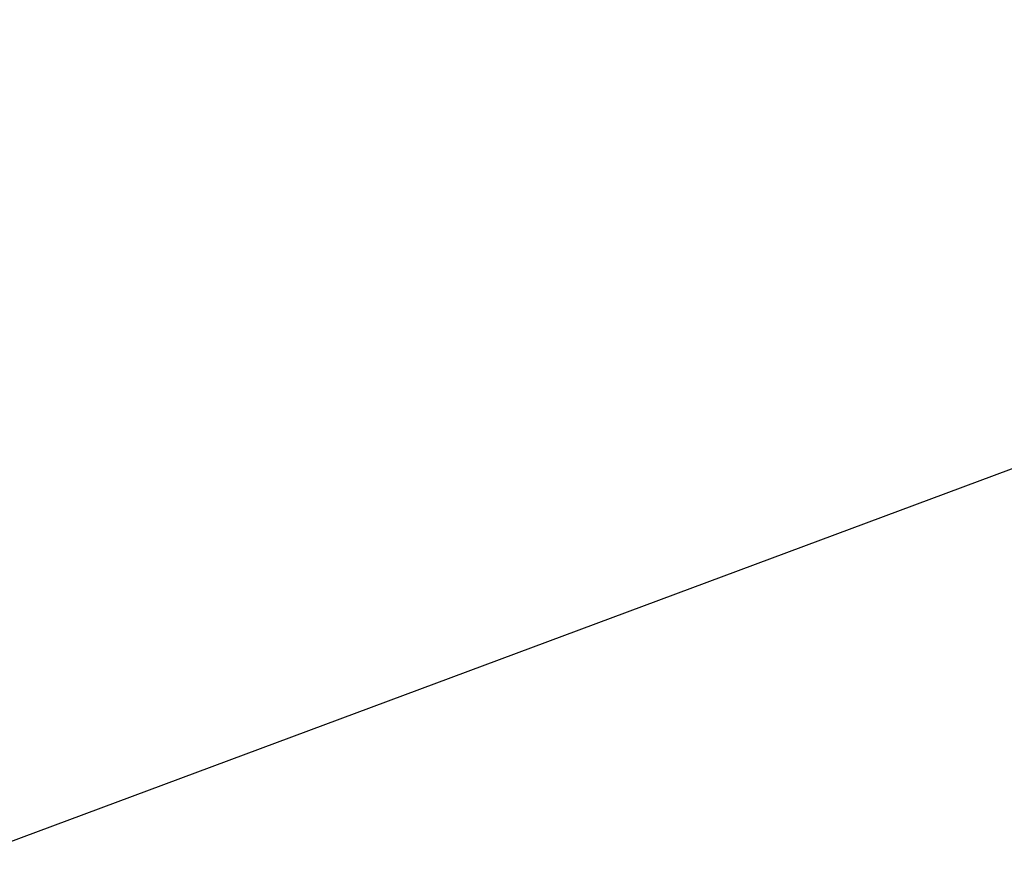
# Model space of a CAD drawing. Header units: metres. Extents: x 132493 to 134960, y 502695 to 503907.
# Tile 39 of 144: x 132864 to 132900, y 502902 to 502933. Entities that reach past the tile are written whole.
import ezdxf

# ---------------------------------------------------------------- set-up
doc = ezdxf.new("R2010")
doc.units = ezdxf.units.M
doc.layers.get('Defpoints').update_dxf_attribs({"color": 3})

msp = doc.modelspace()

# ---------------------------------------------------------------- linework, layer by layer
at = {"layer": 'Defpoints', "elevation": -7055.849716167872, "flags": 128}
msp.add_lwpolyline([(132808.3211028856, 502968.9644726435), (132988.0592704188, 503035.9080699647), (133016.365452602, 502959.9082504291), (132836.6272850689, 502892.9646531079)], close=True, dxfattribs=at)

doc.saveas('drawing.dxf')
